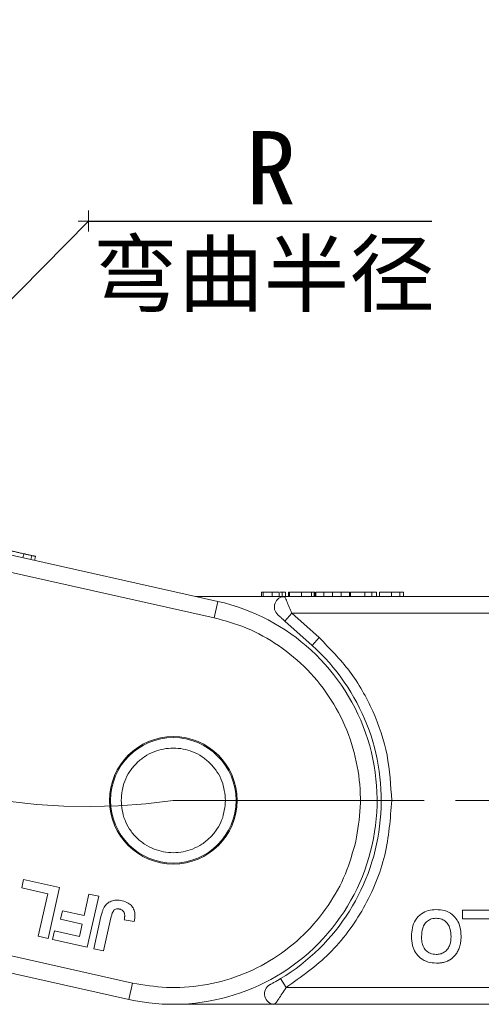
# Model space of a CAD drawing. Header units: millimetres. Extents: x 3455 to 3957, y 2 to 354.
# Tile 11 of 33: x 3662 to 3684, y 163 to 210. Entities that reach past the tile are written whole.
import ezdxf

# ---------------------------------------------------------------- set-up
doc = ezdxf.new("R2010")
doc.units = ezdxf.units.MM
doc.linetypes.add('ACAD_ISO08W100', pattern=[36, 24, -3, 6, -3])
doc.linetypes.add('CENTER', pattern=[0.6, 0.375, -0.075, 0.075, -0.075])
doc.layers.add('中心线', color=1, linetype='CENTER', lineweight=25)
doc.styles.add('18', font='仿宋_GB2312.ttf', dxfattribs={"height": 20})
doc.styles.get("Standard").update_dxf_attribs({"font": '仿宋_GB2312.ttf', "width": 0.8})
doc.dimstyles.new('ISO-10', dxfattribs={"dimtxt": 4, "dimasz": 2.5, "dimexe": 2, "dimexo": 0.625, "dimgap": 1.5, "dimtad": 1, "dimtoh": 1, "dimdsep": 46, "dimtxsty": 'Standard', "dimcen": 2.5, "dimadec": 0, "dimazin": 0, "dimtfac": 1, "dimtmove": 0, "dimatfit": 3, "dimfxl": 0, "dimarcsym": 0})

msp = doc.modelspace()

# ---------------------------------------------------------------- linework, layer by layer
at = {"color": 7, "linetype": 'Continuous', "lineweight": 15}
for p, q in [((3671.706, 181.802), (3657.395, 185.001)), ((3657.547, 184.147), (3671.531, 181.021)), ((3662.42, 184.082), (3662.377, 183.887)), ((3662.813, 183.995), (3662.769, 183.799)), ((3662.983, 183.957), (3662.94, 183.761)), ((3673.802, 182.237), (3673.802, 182.037)), ((3673.879, 182.237), (3673.879, 182.037)), ((3674.314, 182.237), (3674.314, 182.037)), ((3674.648, 182.237), (3674.314, 182.237)), ((3674.648, 182.237), (3674.648, 182.037)), ((3674.781, 182.237), (3674.781, 182.037)), ((3674.955, 182.037), (3674.955, 182.237)), ((3675.09, 182.237), (3675.09, 182.037)), ((3675.105, 182.237), (3675.09, 182.237)), ((3675.141, 182.237), (3675.141, 182.037)), ((3675.72, 182.237), (3675.72, 182.037)), ((3676.195, 182.037), (3676.195, 182.237)), ((3676.321, 182.237), (3676.321, 182.037)), ((3676.347, 182.237), (3676.342, 182.237)), ((3676.347, 182.237), (3676.347, 182.037)), ((3676.391, 182.237), (3676.391, 182.037)), ((3676.783, 182.237), (3676.391, 182.237)), ((3676.783, 182.237), (3676.783, 182.037)), ((3677.199, 182.237), (3676.783, 182.237)), ((3677.199, 182.037), (3677.199, 182.237)), ((3677.615, 182.237), (3677.199, 182.237)), ((3677.615, 182.237), (3677.615, 182.037)), ((3678.007, 182.237), (3677.615, 182.237)), ((3678.007, 182.237), (3678.007, 182.037)), ((3678.052, 182.237), (3678.052, 182.037)), ((3678.744, 182.237), (3678.052, 182.237)), ((3678.744, 182.237), (3678.744, 182.037)), ((3679.077, 182.237), (3678.744, 182.237)), ((3679.077, 182.237), (3679.077, 182.037)), ((3679.308, 182.237), (3679.077, 182.237)), ((3679.308, 182.237), (3679.308, 182.037)), ((3679.443, 182.037), (3679.443, 182.237)), ((3680.02, 182.237), (3680.02, 182.037)), ((3680.422, 182.237), (3680.422, 182.037)), ((3680.597, 182.237), (3680.597, 182.037)), ((3674.914, 182.037), (3670.655, 182.037)), ((3671.706, 181.802), (3671.531, 181.021)), ((3674.921, 182.021), (3674.79, 182.021)), ((3689.579, 182.037), (3674.914, 182.037)), ((3674.916, 180.864), (3675.249, 181.237)), ((3674.916, 180.864), (3676.217, 179.698)), ((3675.249, 181.237), (3676.551, 180.071)), ((3675.249, 181.237), (3689.579, 181.237)), ((3676.551, 180.071), (3676.217, 179.698)), ((3662.323, 168.102), (3662.414, 168.509)), ((3663.574, 167.823), (3662.323, 168.102)), ((3662.414, 168.509), (3664.134, 168.124)), ((3664.134, 168.124), (3663.589, 165.684)), ((3663.119, 165.789), (3663.574, 167.823)), ((3665.309, 166.778), (3665.539, 167.81)), ((3666.009, 167.705), (3665.463, 165.265)), ((3665.539, 167.81), (3666.009, 167.705)), ((3667.627, 163.552), (3653.373, 166.738)), ((3664.186, 166.602), (3664.276, 167.009)), ((3664.276, 167.009), (3665.309, 166.778)), ((3665.774, 165.196), (3666.118, 166.734)), ((3666.596, 166.67), (3666.243, 165.091)), ((3683.41, 167.037), (3685.173, 167.037)), ((3683.41, 166.62), (3683.41, 167.037)), ((3665.218, 166.371), (3664.186, 166.602)), ((3665.085, 165.777), (3665.218, 166.371)), ((3667.232, 166.578), (3667.708, 166.504)), ((3684.692, 166.62), (3683.41, 166.62)), ((3652.679, 166.074), (3667.452, 162.772)), ((3663.589, 165.684), (3663.119, 165.789)), ((3663.805, 165.636), (3663.896, 166.043)), ((3663.896, 166.043), (3665.085, 165.777)), ((3665.463, 165.265), (3663.805, 165.636)), ((3666.243, 165.091), (3665.774, 165.196)), ((3667.452, 162.772), (3667.627, 163.552)), ((3674.973, 163.337), (3674.715, 163.765)), ((3689.579, 163.337), (3674.973, 163.337)), ((3669.579, 162.537), (3674.441, 162.537)), ((3674.441, 162.537), (3689.579, 162.537))]:
    msp.add_line(p, q, dxfattribs=at)
for radius in [3.05, 3]:
    msp.add_circle((3669.579, 172.287), radius, dxfattribs=at)
for centre, radius, start, end in [((3669.579, 172.287), 9.75, 257.4, 77.4), ((3674.914, 181.537), 0.5, 90, 228.15), ((3669.579, 172.287), 9.95, 301.0787, 48.15), ((3674.441, 163.037), 0.5, 117.7279, 270)]:
    msp.add_arc(centre, radius, start, end, dxfattribs=at)
for points, knots in [([(3662.42, 184.082), (3662.354, 184.097), (3662.226, 184.126), (3662.076, 184.159), (3661.953, 184.187), (3661.868, 184.206), (3661.862, 184.207), (3661.857, 184.208)], [0, 0, 0, 0, 0.154712, 0.295547, 0.420761, 0.630514, 1, 1, 1, 1]), ([(3662.813, 183.995), (3662.793, 183.999), (3662.754, 184.008), (3662.68, 184.024), (3662.599, 184.043), (3662.528, 184.058), (3662.468, 184.072), (3662.436, 184.079), (3662.42, 184.082)], [0, 0, 0, 0, 0.206559, 0.420423, 0.603623, 0.793958, 0.896607, 1, 1, 1, 1]), ([(3662.983, 183.957), (3662.982, 183.957), (3662.98, 183.957), (3662.963, 183.961), (3662.937, 183.967), (3662.909, 183.973), (3662.871, 183.982), (3662.833, 183.99), (3662.813, 183.995)], [0, 0, 0, 0, 0.238371, 0.477819, 0.605218, 0.733311, 0.865299, 1, 1, 1, 1]), ([(3673.975, 182.237), (3673.95, 182.237), (3673.9, 182.237), (3673.857, 182.237), (3673.829, 182.237), (3673.812, 182.237), (3673.803, 182.237), (3673.802, 182.237), (3673.802, 182.237)], [0, 0, 0, 0, 0.171443, 0.347826, 0.508794, 0.670915, 0.83526, 1, 1, 1, 1]), ([(3674.314, 182.237), (3674.269, 182.237), (3674.184, 182.237), (3674.036, 182.237), (3673.931, 182.237), (3673.879, 182.237)], [0, 0, 0, 0, 0.367019, 0.679786, 1, 1, 1, 1]), ([(3674.781, 182.237), (3674.762, 182.237), (3674.735, 182.237), (3674.699, 182.237), (3674.69, 182.237)], [0, 0, 0, 0, 0.731068, 1, 1, 1, 1]), ([(3674.955, 182.237), (3674.954, 182.237), (3674.952, 182.237), (3674.934, 182.237), (3674.908, 182.237), (3674.879, 182.237), (3674.84, 182.237), (3674.801, 182.237), (3674.781, 182.237)], [0, 0, 0, 0, 0.239045, 0.479189, 0.606249, 0.73402, 0.865685, 1, 1, 1, 1]), ([(3675.72, 182.237), (3675.652, 182.237), (3675.528, 182.237), (3675.37, 182.237), (3675.252, 182.237), (3675.171, 182.237), (3675.151, 182.237), (3675.141, 182.237)], [0, 0, 0, 0, 0.219903, 0.401483, 0.582484, 0.790929, 1, 1, 1, 1]), ([(3676.195, 182.237), (3676.176, 182.237), (3676.136, 182.237), (3676.065, 182.237), (3675.987, 182.237), (3675.904, 182.237), (3675.814, 182.237), (3675.752, 182.237), (3675.72, 182.237)], [0, 0, 0, 0, 0.177376, 0.35832, 0.511584, 0.66939, 0.832541, 1, 1, 1, 1]), ([(3676.321, 182.237), (3676.32, 182.237), (3676.319, 182.237), (3676.309, 182.237), (3676.296, 182.237), (3676.275, 182.237), (3676.244, 182.237), (3676.211, 182.237), (3676.195, 182.237)], [0, 0, 0, 0, 0.164091, 0.329194, 0.461325, 0.594454, 0.795732, 1, 1, 1, 1]), ([(3680.02, 182.237), (3679.951, 182.237), (3679.821, 182.237), (3679.667, 182.237), (3679.54, 182.237), (3679.454, 182.237), (3679.447, 182.237), (3679.443, 182.237)], [0, 0, 0, 0, 0.154712, 0.295547, 0.420761, 0.630514, 1, 1, 1, 1]), ([(3680.422, 182.237), (3680.402, 182.237), (3680.361, 182.237), (3680.285, 182.237), (3680.202, 182.237), (3680.13, 182.237), (3680.068, 182.237), (3680.036, 182.237), (3680.02, 182.237)], [0, 0, 0, 0, 0.2065585, 0.420423, 0.6036233, 0.7939578, 0.8966075, 1, 1, 1, 1]), ([(3680.597, 182.237), (3680.595, 182.237), (3680.593, 182.237), (3680.576, 182.237), (3680.549, 182.237), (3680.521, 182.237), (3680.482, 182.237), (3680.442, 182.237), (3680.422, 182.237)], [0, 0, 0, 0, 0.2383707, 0.4778187, 0.6052177, 0.7333115, 0.865299, 1, 1, 1, 1]), ([(3674.914, 182.037), (3674.915, 182.037), (3674.915, 182.036), (3674.921, 182.022), (3674.921, 182.022)], [0, 0, 0, 0, 0.979106, 1, 1, 1, 1]), ([(3674.921, 182.022), (3674.926, 182.009), (3674.937, 181.984), (3674.969, 181.908), (3675.026, 181.77), (3675.121, 181.543), (3675.208, 181.337), (3675.249, 181.237)], [0, 0, 0, 0, 0.132525, 0.273162, 0.419796, 0.718424, 1, 1, 1, 1]), ([(3678.313, 170.334), (3678.404, 170.873), (3678.591, 171.984), (3678.469, 173.72), (3678.013, 175.466), (3677.189, 177.116), (3676.047, 178.565), (3674.661, 179.72), (3673.142, 180.57), (3672.058, 180.874), (3671.531, 181.021)], [0, 0, 0, 0, 0.116516, 0.240011, 0.368641, 0.5, 0.631359, 0.759989, 0.883484, 1, 1, 1, 1]), ([(3674.581, 181.164), (3674.582, 181.163), (3674.584, 181.161), (3674.604, 181.144), (3674.635, 181.116), (3674.696, 181.061), (3674.791, 180.976), (3674.874, 180.901), (3674.916, 180.864)], [0, 0, 0, 0, 0.09517, 0.195508, 0.310112, 0.437792, 0.718545, 1, 1, 1, 1]), ([(3676.551, 180.071), (3677.061, 179.556), (3678.094, 178.513), (3679.183, 176.578), (3679.898, 174.475), (3679.986, 173.011), (3680.029, 172.287)], [0, 0, 0, 0, 0.247221, 0.5, 0.752779, 1, 1, 1, 1]), ([(3667.079, 172.287), (3667.113, 172.601), (3667.164, 173.087), (3667.476, 173.669), (3667.799, 174.067), (3668.197, 174.392), (3668.779, 174.693), (3669.579, 174.847), (3670.379, 174.693), (3670.962, 174.392), (3671.359, 174.066), (3671.682, 173.669), (3671.994, 173.086), (3672.045, 172.601), (3672.079, 172.287)], [0, 0, 0, 0, 0.119721, 0.184895, 0.25, 0.315174, 0.380279, 0.5, 0.619721, 0.684895, 0.75, 0.815174, 0.880279, 1, 1, 1, 1]), ([(3672.079, 172.287), (3672.045, 171.972), (3671.994, 171.487), (3671.682, 170.904), (3671.359, 170.507), (3670.961, 170.182), (3670.379, 169.88), (3669.579, 169.726), (3668.779, 169.88), (3668.197, 170.182), (3667.799, 170.507), (3667.476, 170.904), (3667.164, 171.487), (3667.113, 171.972), (3667.079, 172.287)], [0, 0, 0, 0, 0.119721, 0.184895, 0.25, 0.315174, 0.380279, 0.5, 0.619721, 0.684895, 0.75, 0.815174, 0.880279, 1, 1, 1, 1]), ([(3680.029, 172.287), (3679.965, 171.406), (3679.834, 169.614), (3678.769, 167.095), (3677.162, 164.884), (3675.695, 163.847), (3674.973, 163.337)], [0, 0, 0, 0, 0.245823, 0.5, 0.754177, 1, 1, 1, 1]), ([(3667.627, 163.552), (3668.166, 163.462), (3669.276, 163.275), (3671.013, 163.397), (3672.758, 163.853), (3674.409, 164.677), (3675.857, 165.819), (3677.013, 167.204), (3677.862, 168.724), (3678.166, 169.808), (3678.313, 170.334)], [0, 0, 0, 0, 0.116516, 0.2400113, 0.3686408, 0.5, 0.6313592, 0.7599887, 0.883484, 1, 1, 1, 1]), ([(3666.118, 166.734), (3666.125, 166.767), (3666.141, 166.831), (3666.164, 166.918), (3666.189, 166.994), (3666.214, 167.059), (3666.24, 167.124), (3666.263, 167.165), (3666.275, 167.186)], [0, 0, 0, 0, 0.20827, 0.416707, 0.561481, 0.706573, 0.852825, 1, 1, 1, 1]), ([(3666.275, 167.186), (3666.315, 167.241), (3666.403, 167.362), (3666.604, 167.48), (3666.862, 167.533), (3667.037, 167.503), (3667.137, 167.486)], [0, 0, 0, 0, 0.206429, 0.456722, 0.693973, 1, 1, 1, 1]), ([(3667.137, 167.486), (3667.237, 167.456), (3667.408, 167.406), (3667.603, 167.241), (3667.717, 167.036), (3667.756, 166.779), (3667.725, 166.6), (3667.708, 166.504)], [0, 0, 0, 0, 0.24093, 0.409491, 0.578642, 0.775105, 1, 1, 1, 1]), ([(3666.596, 166.67), (3666.611, 166.73), (3666.641, 166.851), (3666.697, 166.996), (3666.784, 167.073), (3666.87, 167.102), (3666.95, 167.099), (3667.001, 167.089), (3667.015, 167.086)], [0, 0, 0, 0, 0.272224, 0.546623, 0.659126, 0.771081, 0.934792, 1, 1, 1, 1]), ([(3667.015, 167.086), (3667.035, 167.081), (3667.075, 167.071), (3667.125, 167.044), (3667.165, 167.012), (3667.196, 166.978), (3667.22, 166.939), (3667.231, 166.91), (3667.237, 166.896)], [0, 0, 0, 0, 0.199415, 0.404779, 0.549305, 0.697938, 0.847272, 1, 1, 1, 1]), ([(3667.237, 166.896), (3667.242, 166.874), (3667.253, 166.831), (3667.254, 166.77), (3667.251, 166.717), (3667.247, 166.67), (3667.24, 166.624), (3667.235, 166.593), (3667.232, 166.578)], [0, 0, 0, 0, 0.205288, 0.416473, 0.561717, 0.70725, 0.853541, 1, 1, 1, 1]), ([(3680.977, 165.79), (3680.983, 165.924), (3680.996, 166.194), (3681.15, 166.581), (3681.424, 166.872), (3681.779, 167.044), (3682.028, 167.06), (3682.159, 167.069)], [0, 0, 0, 0, 0.204609, 0.411109, 0.621842, 0.801311, 1, 1, 1, 1]), ([(3682.159, 167.069), (3682.294, 167.06), (3682.565, 167.043), (3682.92, 166.858), (3683.171, 166.577), (3683.325, 166.218), (3683.34, 165.951), (3683.348, 165.802)], [0, 0, 0, 0, 0.205416, 0.413489, 0.592452, 0.772931, 1, 1, 1, 1]), ([(3681.457, 165.778), (3681.465, 165.914), (3681.476, 166.128), (3681.606, 166.396), (3681.776, 166.556), (3681.972, 166.642), (3682.103, 166.649), (3682.16, 166.652)], [0, 0, 0, 0, 0.319264, 0.504624, 0.690858, 0.864593, 1, 1, 1, 1]), ([(3682.16, 166.652), (3682.251, 166.644), (3682.415, 166.628), (3682.618, 166.497), (3682.761, 166.324), (3682.854, 166.079), (3682.862, 165.894), (3682.868, 165.785)], [0, 0, 0, 0, 0.213943, 0.387352, 0.56015, 0.741367, 1, 1, 1, 1]), ([(3682.166, 164.505), (3682.031, 164.514), (3681.759, 164.531), (3681.403, 164.721), (3681.152, 165.006), (3680.999, 165.372), (3680.985, 165.641), (3680.977, 165.79)], [0, 0, 0, 0, 0.203933, 0.41017, 0.593215, 0.773531, 1, 1, 1, 1]), ([(3682.16, 164.921), (3682.058, 164.931), (3681.884, 164.947), (3681.679, 165.086), (3681.537, 165.275), (3681.467, 165.518), (3681.46, 165.695), (3681.457, 165.778)], [0, 0, 0, 0, 0.241919, 0.409044, 0.576174, 0.800887, 1, 1, 1, 1]), ([(3682.868, 165.785), (3682.861, 165.65), (3682.85, 165.438), (3682.722, 165.175), (3682.557, 165.019), (3682.359, 164.933), (3682.224, 164.925), (3682.16, 164.921)], [0, 0, 0, 0, 0.319417, 0.499226, 0.680002, 0.847806, 1, 1, 1, 1]), ([(3683.348, 165.802), (3683.348, 165.768), (3683.348, 165.702), (3683.34, 165.598), (3683.328, 165.491), (3683.307, 165.382), (3683.279, 165.272), (3683.251, 165.202), (3683.237, 165.166)], [0, 0, 0, 0, 0.15395, 0.308181, 0.478699, 0.649961, 0.824203, 1, 1, 1, 1]), ([(3683.237, 165.166), (3683.207, 165.106), (3683.147, 164.986), (3682.988, 164.789), (3682.826, 164.664), (3682.706, 164.609), (3682.693, 164.603)], [0, 0, 0, 0, 0.2509, 0.502162, 0.946531, 1, 1, 1, 1]), ([(3682.693, 164.603), (3682.662, 164.59), (3682.6, 164.565), (3682.508, 164.541), (3682.42, 164.524), (3682.336, 164.513), (3682.251, 164.506), (3682.194, 164.505), (3682.166, 164.505)], [0, 0, 0, 0, 0.185429, 0.37219, 0.527708, 0.683877, 0.841678, 1, 1, 1, 1]), ([(3674.715, 163.765), (3674.614, 163.705), (3674.461, 163.615), (3674.296, 163.526), (3674.233, 163.492), (3674.212, 163.481), (3674.21, 163.48), (3674.208, 163.479)], [0, 0, 0, 0, 0.49837, 0.74785, 0.883326, 0.942509, 1, 1, 1, 1]), ([(3674.973, 163.337), (3674.912, 163.24), (3674.79, 163.046), (3674.643, 162.826), (3674.546, 162.686), (3674.488, 162.603), (3674.449, 162.547), (3674.444, 162.54), (3674.441, 162.537)], [0, 0, 0, 0, 0.2479947, 0.4981508, 0.6300332, 0.7488149, 0.8771295, 1, 1, 1, 1]), ([(3674.309, 162.554), (3674.333, 162.551), (3674.375, 162.546), (3674.438, 162.564), (3674.466, 162.571)], [0, 0, 0, 0, 0.561032, 1, 1, 1, 1])]:
    msp.add_open_spline(points, degree=3, knots=knots, dxfattribs=at)
at = {"layer": '中心线', "color": 5, "linetype": 'ACAD_ISO08W100', "lineweight": 13}
msp.add_line((3665.525, 199.491), (3665.525, 200.491), dxfattribs=at)
at = {"layer": '中心线', "color": 5, "linetype": 'ByBlock', "lineweight": 13, "ltscale": 0.5}
msp.add_line((3665.025, 199.991), (3666.025, 199.991), dxfattribs=at)
at = {"layer": '中心线', "linetype": 'ACAD_ISO08W100', "lineweight": 13, "ltscale": 0.5}
msp.add_line((3669.579, 172.287), (3886.092, 172.287), dxfattribs=at)
msp.add_arc((3665.525, 199.991), 28, 110.925, 278.325, dxfattribs=at)

# ---------------------------------------------------------------- texts
at = {"layer": '中心线', "color": 5, "linetype": 'ByBlock', "lineweight": 13, "ltscale": 0.5, "width": 26.15066, "attachment_point": 1, "style": '18'}
for s, insert, char_height in [('R', (3673.066, 204.291), 3.5), ('弯曲半径', (3665.718, 198.962), 3)]:
    msp.add_mtext(s, dxfattribs=dict(at, insert=insert, char_height=char_height))

# ---------------------------------------------------------------- leaders
at = {"color": 5, "lineweight": 9}
msp.add_leader([(3645.851, 180.068), (3665.525, 199.991), (3681.946, 199.991)], dimstyle='ISO-10', override={"dimgap": 1.5, "dimtad": 0}, dxfattribs=at)

doc.saveas('drawing.dxf')
